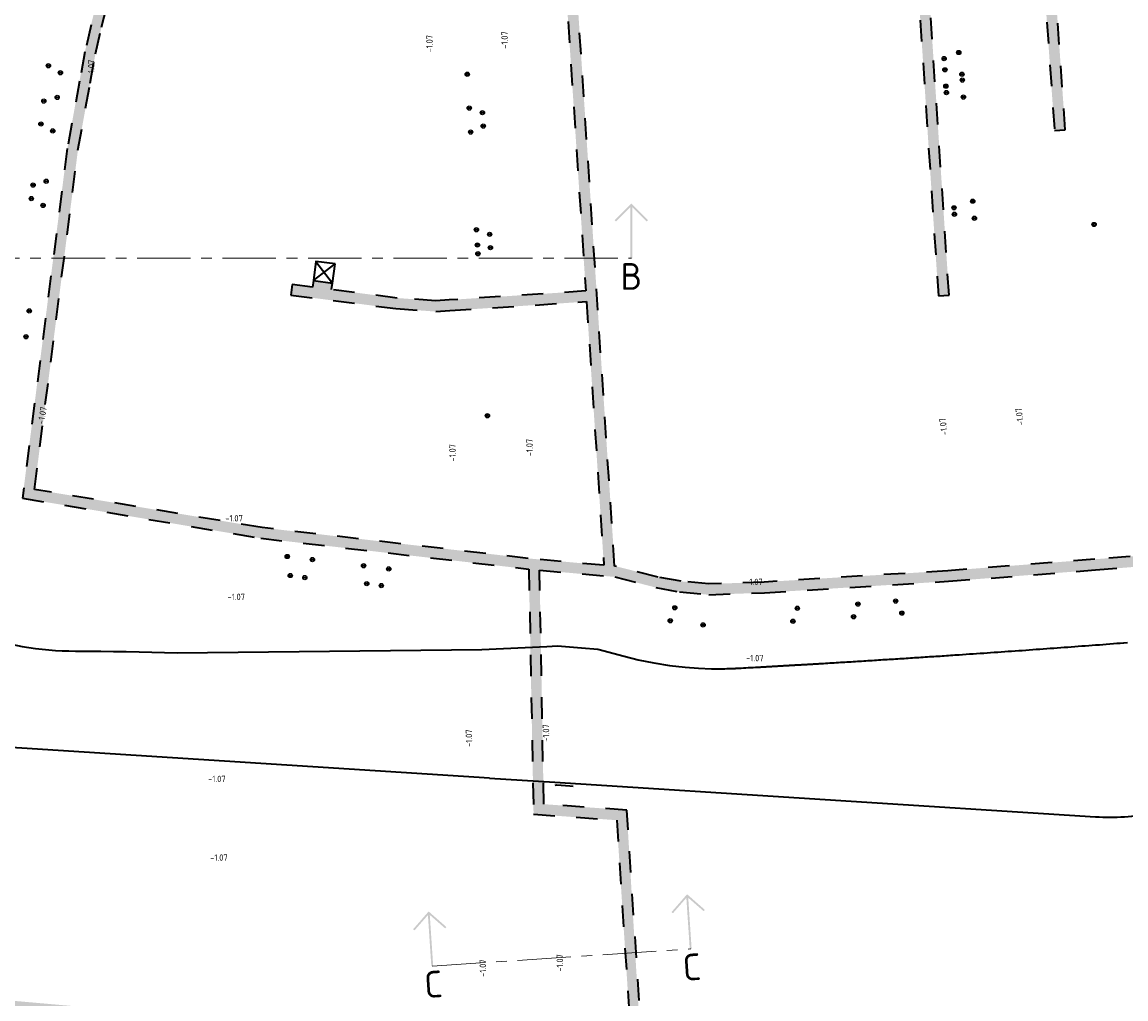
# Model space of a CAD drawing. Header units: metres. Extents: x 114946 to 116571, y 426496 to 427327.
# Tile 3 of 7: x 115013 to 115116, y 426688 to 426779. Entities that reach past the tile are written whole.
import ezdxf
from ezdxf.enums import TextEntityAlignment as Align

# ---------------------------------------------------------------- set-up
doc = ezdxf.new("R2010")
doc.units = ezdxf.units.M
doc.linetypes.add('ZZ-CENTER-SO', pattern=[8, 5, -1, 1, -1])
doc.linetypes.add('ZZ-HIDDEN-SO', pattern=[4, 2, -2])
for name, color, linetype, lineweight in [('B-WE-ZZ-HOOGTELABEL-ZANDOPHOGING-S', 7, 'Continuous', 25), ('N-WE-RI-DWA_HULPSTUK-S-200', 20, 'Continuous', 25), ('N-WE-RI-HWA_HULPSTUK-S-200', 150, 'Continuous', 25), ('N-WE-WH-GRONDWATERLIJN-G', 4, 'AL-GRONDWATERLIJN-SO', 35), ('X-XX-AL-VERWIJZING-S-500', 7, 'Continuous', 18), ('X-XX-AL-VERWIJZING_DOORSNEDE-G', 7, 'ZZ-CENTER-SO', 18)]:
    doc.layers.add(name, color=color, linetype=linetype, lineweight=lineweight)
doc.layers.add('N-WE-KL-TRACE-G', color=40, linetype='ZZ-HIDDEN-SO', lineweight=35, transparency=0.4)
doc.layers.get('0').freeze()
doc.styles.add('NLCS-ISO', font='NLCS-ISO.ttf')
doc.styles.add('NLCS-ISO-ANNOTATIEF-T18', font='NLCS-ISO.ttf', dxfattribs={"height": 1.8})
doc.linetypes.add('AL-GRONDWATERLIJN-SO', pattern='A,6,[32,NLCS.shx,S=1,R=0,X=0,Y=0],6', length=12)

# ---------------------------------------------------------------- blocks, each defined once
blk = doc.blocks.new('SAL-VERWIJZING_AANZICHT_BOVEN-SO')
h = blk.add_hatch(color=256)
h.dxf.hatch_style = 1
h.paths.add_polyline_path([(0, 10.25), (-3.12, 7.12), (-2.88, 6.88), (-0.18, 9.58), (-0.18, 0), (0.17, 0), (0.17, 9.58), (2.88, 6.88), (3.12, 7.12)])
at = {"lineweight": 50, "style": 'NLCS-ISO'}
blk.add_attdef('...', text='', height=5, dxfattribs=at).set_placement((-0.02, -0.9), align=Align.TOP_CENTER)
blk = doc.blocks.new('SRI-HULP_INLAAT_KOLK-SO')
at = {"transparency": 33554687}
h = blk.add_hatch(color=256, dxfattribs=at)
h.dxf.hatch_style = 1
h.paths.add_polyline_path([(0.5, 0.5, 0.668179), (-0.71, 0, 0.198912), (-0.5, -0.5)])
blk.add_line((-0.71, -0.71), (0.71, 0.71), dxfattribs=at)
for radius in [1, 0.71]:
    blk.add_circle((0, 0), radius, dxfattribs=at)
blk = doc.blocks.new('SRI-HULP_INLAAT_125MM-SO')
at = {"transparency": 33554687}
h = blk.add_hatch(color=256, dxfattribs=at)
h.dxf.hatch_style = 1
h.paths.add_polyline_path([(-0.71, 0.71, 0.198912), (-1, 0, 0.198912), (-0.71, -0.71), (0, 0)])
h = blk.add_hatch(color=256, dxfattribs=at)
h.dxf.hatch_style = 1
h.paths.add_polyline_path([(1, 0, 0.198912), (0.71, 0.71), (0, 0), (0.71, -0.71, 0.198912)])
for p, q in [((-0.71, 0.71), (0.71, -0.71)), ((-0.71, -0.71), (0.71, 0.71))]:
    blk.add_line(p, q, dxfattribs=at)
blk.add_circle((0, 0), 1, dxfattribs=at)

msp = doc.modelspace()

# ---------------------------------------------------------------- hatches: boundary and pattern name
at = {"layer": 'N-WE-KL-TRACE-G', "transparency": 33554687}
h = msp.add_hatch(dxfattribs=at)
h.set_pattern_fill('AOG-ZONE_HOOGSPANNINGSTRACE-SO', color=256, scale=0.5, pattern_type=2)
h.set_pattern_definition([(36.304497, (0.17, 0.25), (17.00000002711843, 12.49999996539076), [0.3040148, -30.097465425]), (180, (0.335, 0.25), (-6e-17, -0.5), [0.165, -0.335]), (34.695154, (0.075, 0.07), (4.9999999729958, 3.5000000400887), [0.316227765, -7.589466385])])
h.paths.add_polyline_path([(115040.18, 426755.28), (115040.1, 426754.68), (115038.21, 426754.93), (115038.08, 426753.93), (115047.9, 426752.66), (115051.64, 426752.38), (115052.96, 426752.47), (115065.75, 426753.31), (115067.37, 426728.65), (115060.29, 426729.29), (115035.39, 426732.17), (115014.07, 426735.75), (115018.14, 426767.47), (115019.28, 426773.76), (115019.78, 426776.49), (115020.34, 426778.99), (115021.13, 426782.09), (115023.09, 426788.23), (115024.24, 426791.4), (115025.65, 426794.8), (115027.48, 426798.08), (115029.76, 426801.81), (115031.27, 426804.01), (115034.73, 426808.41), (115038, 426812.22), (115040.55, 426815.1), (115046.51, 426819.44), (115055.61, 426825.12), (115064.03, 426828.44), (115071.86, 426830.91), (115079.08, 426832.6), (115095.39, 426835.7), (115096.66, 426814.38), (115057.96, 426812.08), (115058.05, 426811.1), (115096.72, 426813.38), (115096.89, 426810.46), (115089.22, 426805.01), (115062.45, 426803.47), (115065.68, 426754.31), (115052.9, 426753.47), (115051.64, 426753.39), (115048.01, 426753.65), (115041.89, 426754.45), (115041.96, 426755.04), (115041.96, 426755.04)], flags=16)
h.paths.add_polyline_path([(115070.02, 426682.88), (115078.42, 426683.39), (115081.56, 426627.2), (115052.07, 426625.34), (115036.76, 426627.62), (115014.95, 426631.19), (115001.53, 426639.49), (115006.01, 426687.44), (115051.94, 426683.39)], flags=16)
h.paths.add_polyline_path([(115179.4, 426732.36), (115179.38, 426733.36), (115149.56, 426730.39), (115144, 426729.93), (115140.53, 426729.94), (115120.61, 426729.78), (115113.31, 426729.21), (115099.55, 426728.14), (115082.37, 426727.08), (115077.21, 426726.9), (115074.59, 426727.15), (115072.44, 426727.55), (115068.56, 426728.54), (115068.38, 426728.56), (115063.52, 426802.53), (115089.54, 426804.03), (115097.92, 426809.97), (115097.55, 426816.3), (115106.22, 426816.82), (115107.37, 426800.41), (115095.68, 426799.62), (115098.68, 426753.87), (115099.68, 426753.93), (115096.73, 426798.66), (115107.44, 426799.41), (115109.55, 426769.32), (115110.55, 426769.38), (115107.22, 426816.87), (115174.27, 426820.86), (115176.89, 426773.65), (115177.89, 426773.71), (115175.22, 426821.92), (115097.49, 426817.3), (115096.38, 426835.89), (115103.54, 426837.26), (115174.09, 426842.34), (115174.03, 426843.34), (115103.41, 426838.25), (115078.87, 426833.58), (115071.59, 426831.87), (115063.7, 426829.38), (115055.16, 426826.01), (115045.95, 426820.27), (115039.87, 426815.84), (115037.28, 426812.91), (115033.95, 426809.04), (115030.47, 426804.61), (115028.92, 426802.35), (115026.61, 426798.58), (115024.74, 426795.24), (115023.31, 426791.76), (115022.14, 426788.55), (115020.17, 426782.37), (115019.37, 426779.22), (115018.8, 426776.69), (115018.29, 426773.94), (115017.15, 426767.63), (115012.95, 426734.93), (115035.25, 426731.18), (115060.35, 426728.28), (115060.79, 426705.37), (115068.57, 426704.8), (115069.93, 426683.88), (115051.97, 426684.39), (115005.11, 426688.52), (115000.48, 426638.97), (115014.59, 426630.23), (115036.6, 426626.63), (115052.03, 426624.34), (115081.61, 426626.2), (115082.55, 426609.4), (115082.83, 426604.32), (115087.36, 426604.6), (115146.34, 426614.39), (115144.21, 426642.2), (115149.44, 426642.47), (115148.8, 426653.7), (115147.51, 426666.29), (115149.69, 426694.14), (115137.99, 426693.19), (115138.06, 426690.65), (115139.06, 426690.71), (115139.02, 426692.27), (115148.6, 426693.05), (115146.5, 426666.28), (115147.81, 426653.62), (115148.39, 426643.42), (115144.13, 426643.2), (115141.93, 426671.85), (115140.94, 426671.74), (115145.28, 426615.23), (115087.25, 426605.6), (115083.77, 426605.38), (115083.53, 426609.84), (115079.36, 426684.44), (115070.81, 426683.93), (115069.51, 426705.74), (115061.74, 426706.3), (115061.35, 426728.19), (115068.39, 426727.56), (115072.22, 426726.57), (115074.45, 426726.16), (115077.18, 426725.89), (115082.42, 426726.08), (115099.62, 426727.15), (115113.39, 426728.21), (115120.65, 426728.78), (115140.53, 426728.94), (115144.04, 426728.93), (115149.65, 426729.4)])

# ---------------------------------------------------------------- linework, layer by layer
for points in [[(115120.61, 426729.78), (115113.31, 426729.21), (115099.55, 426728.14), (115082.37, 426727.08), (115077.21, 426726.9), (115074.59, 426727.15), (115072.44, 426727.55), (115068.56, 426728.54), (115068.38, 426728.56), (115063.52, 426802.53), (115089.54, 426804.03), (115097.92, 426809.97), (115097.55, 426816.3), (115106.22, 426816.82), (115107.37, 426800.41), (115095.67, 426799.61), (115098.68, 426753.87), (115099.68, 426753.93), (115096.73, 426798.66), (115107.44, 426799.41), (115109.55, 426769.32), (115110.55, 426769.38), (115107.22, 426816.87), (115174.27, 426820.86)], [(115062.45, 426803.47), (115065.68, 426754.31), (115052.9, 426753.47), (115051.64, 426753.39), (115048.01, 426753.65), (115041.89, 426754.45), (115041.96, 426755.04)], [(115020.17, 426782.37), (115019.37, 426779.22), (115018.8, 426776.69), (115018.29, 426773.94), (115017.15, 426767.63), (115012.95, 426734.93), (115035.25, 426731.18), (115060.35, 426728.28), (115060.79, 426705.37), (115068.57, 426704.8), (115069.93, 426683.87)], [(115040.18, 426755.28), (115040.1, 426754.68), (115038.21, 426754.93), (115038.08, 426753.93), (115047.9, 426752.66), (115051.64, 426752.38), (115052.96, 426752.47), (115065.75, 426753.31), (115067.37, 426728.65), (115060.29, 426729.29), (115035.39, 426732.17), (115014.07, 426735.75), (115018.14, 426767.47), (115019.28, 426773.76), (115019.78, 426776.49), (115020.34, 426778.99), (115021.13, 426782.09)], [(115070.94, 426683.93), (115069.51, 426705.74), (115061.74, 426706.3), (115061.35, 426728.19), (115068.39, 426727.56), (115072.22, 426726.57), (115074.45, 426726.16), (115077.18, 426725.89), (115082.42, 426726.08), (115099.62, 426727.15), (115113.39, 426728.21), (115120.65, 426728.78)]]:
    msp.add_lwpolyline(points, dxfattribs=at)
at = {"layer": 'N-WE-KL-TRACE-G', "linetype": 'ByBlock', "transparency": 33554687, "flags": 128}
msp.add_lwpolyline([(115042.21, 426756.84), (115040.42, 426757.07), (115040.18, 426755.28), (115041.96, 426755.04), (115042.21, 426756.84)], close=True, dxfattribs=at)
for points in [[(115040.18, 426755.28), (115042.21, 426756.84)], [(115040.42, 426757.07), (115041.96, 426755.04)]]:
    msp.add_lwpolyline(points, dxfattribs=at)
at = {"layer": 'N-WE-WH-GRONDWATERLIJN-G', "linetype": 'ByBlock', "transparency": 33554687, "flags": 128}
msp.add_lwpolyline([(115056.65, 426708.74), (115062.79, 426708.35), (115113.39, 426705.12, 0.068181), (115118.8, 426705.51), (115127, 426707.25), (115139.59, 426709.49), (115150.28, 426710.13), (115156.92, 426710.13), (115164.47, 426709.08, 0.189207), (115178.68, 426712.48), (115180.18, 426713.53, -0.100529), (115183.83, 426715.11), (115193.76, 426717.21), (115193.62, 426724.05, -0.022865), (115177.22, 426722.34, 0.022865)], format="xyb", dxfattribs=at)
for points in [[(115009.56, 426721.77), (115012.93, 426721.05), (115013.55, 426720.95), (115014.17, 426720.87), (115014.79, 426720.79), (115015.41, 426720.73), (115016.03, 426720.68), (115016.66, 426720.65), (115017.28, 426720.63), (115017.91, 426720.62), (115019.1, 426720.61), (115020.29, 426720.6), (115021.48, 426720.59), (115022.67, 426720.57), (115023.86, 426720.54), (115025.05, 426720.52), (115026.24, 426720.49), (115027.43, 426720.45), (115055.94, 426720.76), (115062.03, 426721.04)], [(115062.03, 426721.04), (115063.03, 426721.1), (115065.28, 426720.94), (115066.79, 426720.8), (115069.28, 426720.14), (115070.59, 426719.81), (115072.04, 426719.51), (115073.51, 426719.28), (115074.97, 426719.11), (115076.22, 426719.02), (115077.46, 426718.97), (115077.97, 426718.97), (115077.98, 426718.97), (115077.99, 426718.97), (115077.99, 426718.97), (115078, 426718.97), (115078.01, 426718.97), (115078.02, 426718.97), (115078.02, 426718.97), (115078.03, 426718.97), (115078.04, 426718.97), (115078.04, 426718.97), (115078.05, 426718.97), (115078.06, 426718.97), (115078.07, 426718.97), (115078.07, 426718.97), (115078.08, 426718.97), (115078.09, 426718.97), (115078.09, 426718.97), (115078.1, 426718.97), (115078.11, 426718.97), (115078.12, 426718.97), (115078.12, 426718.97), (115078.13, 426718.97), (115078.14, 426718.97), (115078.14, 426718.97), (115078.15, 426718.97), (115078.16, 426718.97), (115078.17, 426718.97), (115078.17, 426718.97), (115078.18, 426718.97), (115078.19, 426718.97), (115078.19, 426718.97), (115078.2, 426718.97), (115078.21, 426718.97), (115078.22, 426718.97), (115078.22, 426718.97), (115078.23, 426718.97), (115078.24, 426718.97), (115078.24, 426718.97), (115078.25, 426718.97), (115078.26, 426718.97), (115078.27, 426718.97), (115078.27, 426718.97), (115078.28, 426718.97), (115078.29, 426718.97), (115078.29, 426718.97), (115078.3, 426718.97), (115078.31, 426718.97), (115078.32, 426718.97), (115078.32, 426718.97), (115078.33, 426718.97), (115078.34, 426718.97), (115078.34, 426718.97), (115078.35, 426718.97), (115078.36, 426718.97), (115078.37, 426718.97), (115078.37, 426718.97), (115078.38, 426718.97), (115078.39, 426718.97), (115078.39, 426718.97), (115078.4, 426718.97), (115078.41, 426718.97), (115078.42, 426718.97), (115078.42, 426718.97), (115078.43, 426718.97), (115078.7, 426718.97), (115078.87, 426718.98), (115078.89, 426718.98), (115078.9, 426718.98), (115078.92, 426718.98), (115078.93, 426718.98), (115078.95, 426718.98), (115078.96, 426718.98), (115078.98, 426718.98), (115079, 426718.98), (115079.01, 426718.98), (115079.03, 426718.98), (115079.04, 426718.98), (115079.06, 426718.98), (115079.07, 426718.98), (115079.09, 426718.98), (115079.1, 426718.98), (115079.12, 426718.98), (115079.14, 426718.98), (115079.15, 426718.98), (115079.17, 426718.98), (115079.18, 426718.98), (115079.2, 426718.99), (115079.21, 426718.99), (115079.23, 426718.99), (115079.24, 426718.99), (115079.26, 426718.99), (115079.28, 426718.99), (115079.29, 426718.99), (115079.31, 426718.99), (115079.32, 426718.99), (115079.34, 426718.99), (115079.35, 426718.99), (115079.37, 426718.99), (115079.4, 426718.99), (115079.43, 426718.99), (115079.46, 426718.99), (115079.49, 426719), (115079.52, 426719), (115079.56, 426719), (115079.59, 426719), (115079.62, 426719), (115079.63, 426719), (115079.65, 426719), (115079.66, 426719), (115079.68, 426719), (115079.69, 426719), (115079.71, 426719.01), (115079.73, 426719.01), (115079.74, 426719.01), (115079.76, 426719.01), (115079.77, 426719.01), (115079.79, 426719.01), (115079.8, 426719.01), (115079.82, 426719.01), (115079.83, 426719.01), (115079.85, 426719.01), (115079.87, 426719.01), (115079.88, 426719.01), (115079.99, 426719.02), (115080.21, 426719.03), (115080.43, 426719.04), (115080.66, 426719.06), (115080.88, 426719.07), (115081.1, 426719.08), (115081.33, 426719.09), (115081.55, 426719.11), (115081.78, 426719.12), (115081.81, 426719.12), (115081.82, 426719.12), (115081.91, 426719.13), (115082, 426719.13), (115082.08, 426719.14), (115082.17, 426719.14), (115082.26, 426719.15), (115082.35, 426719.15), (115082.44, 426719.16), (115082.53, 426719.16), (115082.62, 426719.17), (115082.71, 426719.17), (115082.8, 426719.18), (115082.89, 426719.18), (115082.97, 426719.19), (115083.06, 426719.19), (115083.15, 426719.2), (115083.24, 426719.2), (115083.33, 426719.21), (115083.42, 426719.21), (115083.51, 426719.22), (115083.6, 426719.22), (115083.69, 426719.23), (115083.78, 426719.23), (115083.86, 426719.24), (115083.95, 426719.24), (115084.04, 426719.25), (115084.13, 426719.25), (115084.22, 426719.26), (115084.31, 426719.26), (115084.4, 426719.27), (115084.49, 426719.27), (115084.58, 426719.28), (115084.67, 426719.28), (115084.75, 426719.29), (115084.84, 426719.29), (115084.93, 426719.3), (115085.02, 426719.3), (115085.11, 426719.31), (115085.2, 426719.31), (115085.29, 426719.32), (115085.38, 426719.32), (115085.47, 426719.33), (115085.56, 426719.33), (115085.64, 426719.34), (115085.73, 426719.34), (115085.82, 426719.35), (115085.91, 426719.36), (115086, 426719.36), (115086.09, 426719.37), (115086.18, 426719.37), (115086.27, 426719.38), (115086.36, 426719.38), (115086.45, 426719.39), (115086.53, 426719.39), (115086.62, 426719.4), (115086.71, 426719.4), (115086.8, 426719.41), (115086.89, 426719.41), (115086.98, 426719.42), (115087.07, 426719.42), (115087.16, 426719.43), (115087.25, 426719.43), (115087.34, 426719.44), (115087.42, 426719.44), (115087.51, 426719.45), (115087.53, 426719.45), (115087.53, 426719.45), (115087.73, 426719.46), (115087.93, 426719.47), (115088.13, 426719.49), (115088.33, 426719.5), (115088.53, 426719.51), (115088.72, 426719.52), (115088.92, 426719.53), (115089.12, 426719.55), (115089.32, 426719.56), (115089.52, 426719.57), (115089.72, 426719.58), (115089.91, 426719.59), (115090.11, 426719.61), (115090.31, 426719.62), (115090.51, 426719.63), (115090.71, 426719.64), (115090.91, 426719.66), (115091.1, 426719.67), (115091.3, 426719.68), (115091.5, 426719.69), (115091.7, 426719.7), (115091.9, 426719.72), (115092.09, 426719.73), (115092.29, 426719.74), (115092.49, 426719.75), (115092.69, 426719.77), (115092.89, 426719.78), (115093.09, 426719.79), (115093.28, 426719.8), (115093.48, 426719.82), (115093.68, 426719.83), (115093.88, 426719.84), (115094.08, 426719.85), (115094.28, 426719.87), (115094.47, 426719.88), (115094.67, 426719.89), (115094.87, 426719.9), (115095.07, 426719.92), (115095.27, 426719.93), (115095.47, 426719.94), (115095.66, 426719.95), (115095.86, 426719.97), (115096.06, 426719.98), (115096.26, 426719.99), (115096.46, 426720.01), (115096.65, 426720.02), (115096.85, 426720.03), (115097.05, 426720.05), (115097.25, 426720.06), (115097.45, 426720.07), (115097.65, 426720.08), (115097.84, 426720.1), (115098.04, 426720.11), (115098.24, 426720.12), (115098.44, 426720.14), (115098.64, 426720.15), (115098.84, 426720.16), (115099.03, 426720.18), (115099.23, 426720.19), (115099.43, 426720.2), (115099.63, 426720.22), (115099.83, 426720.23), (115100.02, 426720.24), (115100.22, 426720.26), (115100.27, 426720.26), (115100.29, 426720.26), (115100.62, 426720.28), (115100.95, 426720.3), (115101.28, 426720.33), (115101.6, 426720.35), (115101.93, 426720.37), (115102.26, 426720.39), (115102.59, 426720.42), (115102.92, 426720.44), (115102.92, 426720.44), (115102.92, 426720.44), (115102.92, 426720.44), (115102.92, 426720.44), (115103.25, 426720.46), (115103.57, 426720.48), (115103.9, 426720.51), (115104.23, 426720.53), (115104.56, 426720.55), (115104.89, 426720.58), (115105.21, 426720.6), (115105.54, 426720.62), (115105.54, 426720.62), (115105.54, 426720.62), (115105.54, 426720.62), (115105.54, 426720.62), (115105.87, 426720.64), (115106.2, 426720.67), (115106.53, 426720.69), (115106.86, 426720.71), (115107.18, 426720.74), (115107.51, 426720.76), (115107.84, 426720.79), (115108.17, 426720.81), (115108.17, 426720.81), (115108.17, 426720.81), (115108.17, 426720.81), (115108.17, 426720.81), (115108.17, 426720.81), (115108.17, 426720.81), (115108.17, 426720.81), (115108.17, 426720.81), (115108.5, 426720.83), (115108.82, 426720.86), (115109.15, 426720.88), (115109.48, 426720.9), (115109.81, 426720.93), (115110.14, 426720.95), (115110.46, 426720.98), (115110.79, 426721), (115110.79, 426721), (115110.79, 426721), (115110.79, 426721), (115110.79, 426721), (115110.79, 426721), (115110.79, 426721), (115110.79, 426721), (115110.79, 426721), (115111.12, 426721.02), (115111.45, 426721.05), (115111.78, 426721.07), (115112.11, 426721.1), (115112.43, 426721.12), (115112.76, 426721.15), (115113.09, 426721.17), (115113.42, 426721.2), (115113.42, 426721.2), (115113.42, 426721.2), (115113.42, 426721.2), (115113.42, 426721.2), (115113.42, 426721.2), (115113.42, 426721.2), (115113.42, 426721.2), (115113.42, 426721.2), (115113.75, 426721.22), (115114.07, 426721.25), (115114.4, 426721.27), (115114.73, 426721.3), (115115.06, 426721.32), (115115.39, 426721.35), (115115.71, 426721.37), (115116.04, 426721.4), (115116.04, 426721.4), (115116.04, 426721.4), (115116.04, 426721.4), (115116.04, 426721.4), (115116.37, 426721.42)], [(115062.03, 426721.04), (115063.03, 426721.1), (115065.28, 426720.94), (115066.79, 426720.8), (115069.28, 426720.14), (115070.59, 426719.81), (115072.04, 426719.51), (115073.51, 426719.28), (115074.97, 426719.11), (115076.22, 426719.02), (115077.46, 426718.97), (115077.97, 426718.97), (115077.98, 426718.97), (115077.99, 426718.97), (115077.99, 426718.97), (115078, 426718.97), (115078.01, 426718.97), (115078.02, 426718.97), (115078.02, 426718.97), (115078.03, 426718.97), (115078.04, 426718.97), (115078.04, 426718.97), (115078.05, 426718.97), (115078.06, 426718.97), (115078.07, 426718.97), (115078.07, 426718.97), (115078.08, 426718.97), (115078.09, 426718.97), (115078.09, 426718.97), (115078.1, 426718.97), (115078.11, 426718.97), (115078.12, 426718.97), (115078.12, 426718.97), (115078.13, 426718.97), (115078.14, 426718.97), (115078.14, 426718.97), (115078.15, 426718.97), (115078.16, 426718.97), (115078.17, 426718.97), (115078.17, 426718.97), (115078.18, 426718.97), (115078.19, 426718.97), (115078.19, 426718.97), (115078.2, 426718.97), (115078.21, 426718.97), (115078.22, 426718.97), (115078.22, 426718.97), (115078.23, 426718.97), (115078.24, 426718.97), (115078.24, 426718.97), (115078.25, 426718.97), (115078.26, 426718.97), (115078.27, 426718.97), (115078.27, 426718.97), (115078.28, 426718.97), (115078.29, 426718.97), (115078.29, 426718.97), (115078.3, 426718.97), (115078.31, 426718.97), (115078.32, 426718.97), (115078.32, 426718.97), (115078.33, 426718.97), (115078.34, 426718.97), (115078.34, 426718.97), (115078.35, 426718.97), (115078.36, 426718.97), (115078.37, 426718.97), (115078.37, 426718.97), (115078.38, 426718.97), (115078.39, 426718.97), (115078.39, 426718.97), (115078.4, 426718.97), (115078.41, 426718.97), (115078.42, 426718.97), (115078.42, 426718.97), (115078.43, 426718.97), (115078.7, 426718.97), (115078.87, 426718.98), (115078.89, 426718.98), (115078.9, 426718.98), (115078.92, 426718.98), (115078.93, 426718.98), (115078.95, 426718.98), (115078.96, 426718.98), (115078.98, 426718.98), (115079, 426718.98), (115079.01, 426718.98), (115079.03, 426718.98), (115079.04, 426718.98), (115079.06, 426718.98), (115079.07, 426718.98), (115079.09, 426718.98), (115079.1, 426718.98), (115079.12, 426718.98), (115079.14, 426718.98), (115079.15, 426718.98), (115079.17, 426718.98), (115079.18, 426718.98), (115079.2, 426718.99), (115079.21, 426718.99), (115079.23, 426718.99), (115079.24, 426718.99), (115079.26, 426718.99), (115079.28, 426718.99), (115079.29, 426718.99), (115079.31, 426718.99), (115079.32, 426718.99), (115079.34, 426718.99), (115079.35, 426718.99), (115079.37, 426718.99), (115079.4, 426718.99), (115079.43, 426718.99), (115079.46, 426718.99), (115079.49, 426719), (115079.52, 426719), (115079.56, 426719), (115079.59, 426719), (115079.62, 426719), (115079.63, 426719), (115079.65, 426719), (115079.66, 426719), (115079.68, 426719), (115079.69, 426719), (115079.71, 426719.01), (115079.73, 426719.01), (115079.74, 426719.01), (115079.76, 426719.01), (115079.77, 426719.01), (115079.79, 426719.01), (115079.8, 426719.01), (115079.82, 426719.01), (115079.83, 426719.01), (115079.85, 426719.01), (115079.87, 426719.01), (115079.88, 426719.01), (115079.99, 426719.02), (115080.21, 426719.03), (115080.43, 426719.04), (115080.66, 426719.06), (115080.88, 426719.07), (115081.1, 426719.08), (115081.33, 426719.09), (115081.55, 426719.11), (115081.78, 426719.12), (115081.81, 426719.12), (115081.82, 426719.12), (115081.91, 426719.13), (115082, 426719.13), (115082.08, 426719.14), (115082.17, 426719.14), (115082.26, 426719.15), (115082.35, 426719.15), (115082.44, 426719.16), (115082.53, 426719.16), (115082.62, 426719.17), (115082.71, 426719.17), (115082.8, 426719.18), (115082.89, 426719.18), (115082.97, 426719.19), (115083.06, 426719.19), (115083.15, 426719.2), (115083.24, 426719.2), (115083.33, 426719.21), (115083.42, 426719.21), (115083.51, 426719.22), (115083.6, 426719.22), (115083.69, 426719.23), (115083.78, 426719.23), (115083.86, 426719.24), (115083.95, 426719.24), (115084.04, 426719.25), (115084.13, 426719.25), (115084.22, 426719.26), (115084.31, 426719.26), (115084.4, 426719.27), (115084.49, 426719.27), (115084.58, 426719.28), (115084.67, 426719.28), (115084.75, 426719.29), (115084.84, 426719.29), (115084.93, 426719.3), (115085.02, 426719.3), (115085.11, 426719.31), (115085.2, 426719.31), (115085.29, 426719.32), (115085.38, 426719.32), (115085.47, 426719.33), (115085.56, 426719.33), (115085.64, 426719.34), (115085.73, 426719.34), (115085.82, 426719.35), (115085.91, 426719.36), (115086, 426719.36), (115086.09, 426719.37), (115086.18, 426719.37), (115086.27, 426719.38), (115086.36, 426719.38), (115086.45, 426719.39), (115086.53, 426719.39), (115086.62, 426719.4), (115086.71, 426719.4), (115086.8, 426719.41), (115086.89, 426719.41), (115086.98, 426719.42), (115087.07, 426719.42), (115087.16, 426719.43), (115087.25, 426719.43), (115087.34, 426719.44), (115087.42, 426719.44), (115087.51, 426719.45), (115087.53, 426719.45), (115087.53, 426719.45), (115087.73, 426719.46), (115087.93, 426719.47), (115088.13, 426719.49), (115088.33, 426719.5), (115088.53, 426719.51), (115088.72, 426719.52), (115088.92, 426719.53), (115089.12, 426719.55), (115089.32, 426719.56), (115089.52, 426719.57), (115089.72, 426719.58), (115089.91, 426719.59), (115090.11, 426719.61), (115090.31, 426719.62), (115090.51, 426719.63), (115090.71, 426719.64), (115090.91, 426719.66), (115091.1, 426719.67), (115091.3, 426719.68), (115091.5, 426719.69), (115091.7, 426719.7), (115091.9, 426719.72), (115092.09, 426719.73), (115092.29, 426719.74), (115092.49, 426719.75), (115092.69, 426719.77), (115092.89, 426719.78), (115093.09, 426719.79), (115093.28, 426719.8), (115093.48, 426719.82), (115093.68, 426719.83), (115093.88, 426719.84), (115094.08, 426719.85), (115094.28, 426719.87), (115094.47, 426719.88), (115094.67, 426719.89), (115094.87, 426719.9), (115095.07, 426719.92), (115095.27, 426719.93), (115095.47, 426719.94), (115095.66, 426719.95), (115095.86, 426719.97), (115096.06, 426719.98), (115096.26, 426719.99), (115096.46, 426720.01), (115096.65, 426720.02), (115096.85, 426720.03), (115097.05, 426720.05), (115097.25, 426720.06), (115097.45, 426720.07), (115097.65, 426720.08), (115097.84, 426720.1), (115098.04, 426720.11), (115098.24, 426720.12), (115098.44, 426720.14), (115098.64, 426720.15), (115098.84, 426720.16), (115099.03, 426720.18), (115099.23, 426720.19), (115099.43, 426720.2), (115099.63, 426720.22), (115099.83, 426720.23), (115100.02, 426720.24), (115100.22, 426720.26), (115100.27, 426720.26), (115100.29, 426720.26), (115100.62, 426720.28), (115100.95, 426720.3), (115101.28, 426720.33), (115101.6, 426720.35), (115101.93, 426720.37), (115102.26, 426720.39), (115102.59, 426720.42), (115102.92, 426720.44), (115102.92, 426720.44), (115102.92, 426720.44), (115102.92, 426720.44), (115102.92, 426720.44), (115103.25, 426720.46), (115103.57, 426720.48), (115103.9, 426720.51), (115104.23, 426720.53), (115104.56, 426720.55), (115104.89, 426720.58), (115105.21, 426720.6), (115105.54, 426720.62), (115105.54, 426720.62), (115105.54, 426720.62), (115105.54, 426720.62), (115105.54, 426720.62), (115105.87, 426720.64), (115106.2, 426720.67), (115106.53, 426720.69), (115106.86, 426720.71), (115107.18, 426720.74), (115107.51, 426720.76), (115107.84, 426720.79), (115108.17, 426720.81), (115108.17, 426720.81), (115108.17, 426720.81), (115108.17, 426720.81), (115108.17, 426720.81), (115108.17, 426720.81), (115108.17, 426720.81), (115108.17, 426720.81), (115108.17, 426720.81), (115108.5, 426720.83), (115108.82, 426720.86), (115109.15, 426720.88), (115109.48, 426720.9), (115109.81, 426720.93), (115110.14, 426720.95), (115110.46, 426720.98), (115110.79, 426721), (115110.79, 426721), (115110.79, 426721), (115110.79, 426721), (115110.79, 426721), (115110.79, 426721), (115110.79, 426721), (115110.79, 426721), (115110.79, 426721), (115111.12, 426721.02), (115111.45, 426721.05), (115111.78, 426721.07), (115112.11, 426721.1), (115112.43, 426721.12), (115112.76, 426721.15), (115113.09, 426721.17), (115113.42, 426721.2), (115113.42, 426721.2), (115113.42, 426721.2), (115113.42, 426721.2), (115113.42, 426721.2), (115113.42, 426721.2), (115113.42, 426721.2), (115113.42, 426721.2), (115113.42, 426721.2), (115113.75, 426721.22), (115114.07, 426721.25), (115114.4, 426721.27), (115114.73, 426721.3), (115115.06, 426721.32), (115115.39, 426721.35), (115115.71, 426721.37), (115116.04, 426721.4), (115116.04, 426721.4), (115116.04, 426721.4), (115116.04, 426721.4), (115116.04, 426721.4), (115116.37, 426721.42)], [(115062.8, 426708.09), (115062.96, 426708.1), (115064.2, 426708.01), (115064.5, 426707.99)]]:
    msp.add_lwpolyline(points, dxfattribs=at)
at = {"layer": 'N-WE-WH-GRONDWATERLIJN-G', "linetype": 'ByBlock', "transparency": 33554687}
msp.add_lwpolyline([(115056.65, 426708.74), (115010.42, 426711.68)], dxfattribs=at)
at = {"layer": 'X-XX-AL-VERWIJZING_DOORSNEDE-G', "flags": 128}
for points in [[(115007.68, 426757.37), (115069.95, 426757.37)], [(115051.31, 426691.15), (115075.5, 426692.76)]]:
    msp.add_lwpolyline(points, dxfattribs=at)

# ---------------------------------------------------------------- block references
at = {"layer": 'N-WE-RI-DWA_HULPSTUK-S-200', "transparency": 33554687, "xscale": 0.2, "yscale": 0.2, "zscale": 0.2, "rotation": 359.9999999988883}
for p in [(115099.22, 426776.05), (115099.29, 426775), (115016.5, 426774.73), (115099.39, 426773.47), (115099.43, 426772.87), (115016.2, 426772.42), (115056, 426770.99), (115056.08, 426769.74), (115015.79, 426769.28), (115015.17, 426764.57), (115014.88, 426762.31), (115100.14, 426762.09), (115100.18, 426761.49), (115056.68, 426759.61), (115056.75, 426758.36), (115013.59, 426752.44), (115013.28, 426750.03), (115037.73, 426729.47), (115040.09, 426729.18), (115044.88, 426728.6), (115047.24, 426728.31), (115074.01, 426724.67), (115085.48, 426724.63), (115091.15, 426725.02), (115094.68, 426725.3)]:
    msp.add_blockref('SRI-HULP_INLAAT_125MM-SO', p, dxfattribs=at)
at = {"layer": 'N-WE-RI-HWA_HULPSTUK-S-200', "transparency": 33554687, "xscale": 0.2, "yscale": 0.2, "zscale": 0.2}
for name, p in [('SRI-HULP_INLAAT_125MM-SO', (115100.59, 426776.62)), ('SRI-HULP_INLAAT_125MM-SO', (115015.38, 426775.38)), ('SRI-HULP_INLAAT_KOLK-SO', (115054.58, 426774.58)), ('SRI-HULP_INLAAT_125MM-SO', (115100.88, 426774.58)), ('SRI-HULP_INLAAT_125MM-SO', (115100.92, 426774.04)), ('SRI-HULP_INLAAT_125MM-SO', (115014.95, 426772.07)), ('SRI-HULP_INLAAT_125MM-SO', (115101.02, 426772.45)), ('SRI-HULP_INLAAT_125MM-SO', (115054.77, 426771.42)), ('SRI-HULP_INLAAT_125MM-SO', (115014.68, 426769.93)), ('SRI-HULP_INLAAT_125MM-SO', (115054.9, 426769.17)), ('SRI-HULP_INLAAT_125MM-SO', (115013.94, 426764.22)), ('SRI-HULP_INLAAT_125MM-SO', (115013.78, 426762.95)), ('SRI-HULP_INLAAT_125MM-SO', (115101.9, 426762.71)), ('SRI-HULP_INLAAT_125MM-SO', (115102.05, 426761.11)), ('SRI-HULP_INLAAT_KOLK-SO', (115113.25, 426760.53)), ('SRI-HULP_INLAAT_125MM-SO', (115055.44, 426760.04)), ('SRI-HULP_INLAAT_KOLK-SO', (115055.53, 426758.61)), ('SRI-HULP_INLAAT_125MM-SO', (115055.58, 426757.79)), ('SRI-HULP_INLAAT_KOLK-SO', (115056.47, 426742.64)), ('SRI-HULP_INLAAT_125MM-SO', (115038.02, 426727.69)), ('SRI-HULP_INLAAT_125MM-SO', (115039.38, 426727.5)), ('SRI-HULP_INLAAT_125MM-SO', (115045.18, 426726.93)), ('SRI-HULP_INLAAT_125MM-SO', (115046.54, 426726.75)), ('SRI-HULP_INLAAT_125MM-SO', (115073.58, 426723.46)), ('SRI-HULP_INLAAT_125MM-SO', (115085.07, 426723.41)), ('SRI-HULP_INLAAT_125MM-SO', (115090.74, 426723.83)), ('SRI-HULP_INLAAT_125MM-SO', (115095.26, 426724.17)), ('SRI-HULP_INLAAT_125MM-SO', (115076.66, 426723.07, -1.49))]:
    msp.add_blockref(name, p, dxfattribs=at)
at = {"layer": 'X-XX-AL-VERWIJZING-S-500', "xscale": 0.4999999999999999, "yscale": 0.4999999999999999, "zscale": 0.4999999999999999}
msp.add_blockref('SAL-VERWIJZING_AANZICHT_BOVEN-SO', (115069.95, 426757.37), dxfattribs=at).add_auto_attribs({'...': 'B'})
at = {"layer": 'X-XX-AL-VERWIJZING-S-500', "transparency": 33554687, "xscale": 0.4999999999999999, "yscale": 0.4999999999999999, "zscale": 0.4999999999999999, "rotation": 3.811585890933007}
msp.add_blockref('SAL-VERWIJZING_AANZICHT_BOVEN-SO', (115075.5, 426692.76), dxfattribs=at).add_auto_attribs({'...': 'C'})
at = {"layer": 'X-XX-AL-VERWIJZING-S-500', "xscale": 0.4999999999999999, "yscale": 0.4999999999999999, "zscale": 0.4999999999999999, "rotation": 3.811585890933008}
msp.add_blockref('SAL-VERWIJZING_AANZICHT_BOVEN-SO', (115051.31, 426691.15), dxfattribs=at).add_auto_attribs({'...': 'C'})

# ---------------------------------------------------------------- texts
at = {"layer": 'B-WE-ZZ-HOOGTELABEL-ZANDOPHOGING-S', "transparency": 33554687, "style": 'NLCS-ISO-ANNOTATIEF-T18'}
for rotation, p in [(90, (115051.35, 426776.62)), (90, (115058.38, 426776.97)), (90, (115019.69, 426774.31)), (80, (115014.96, 426741.81)), (97.5625, (115106.69, 426741.78)), (97.5625, (115099.56, 426740.85)), (91.0395, (115053.52, 426738.36)), (91.0395, (115060.73, 426738.85)), (91.0395, (115055.06, 426711.66)), (91.0395, (115062.27, 426712.15)), (91.0395, (115063.57, 426690.64, 0.33)), (91.0395, (115056.36, 426690.15, 0.33))]:
    msp.add_text('-1.07', height=0.6, rotation=rotation, dxfattribs=at).set_placement(p)
for p in [(115031.94, 426732.75, 1.25), (115080.6, 426726.79), (115032.14, 426725.39, 1.25), (115080.68, 426719.67), (115030.33, 426708.36, -1.54), (115030.52, 426701, -1.54)]:
    msp.add_text('-1.07', height=0.6, dxfattribs=at).set_placement(p)

doc.saveas('drawing.dxf')
